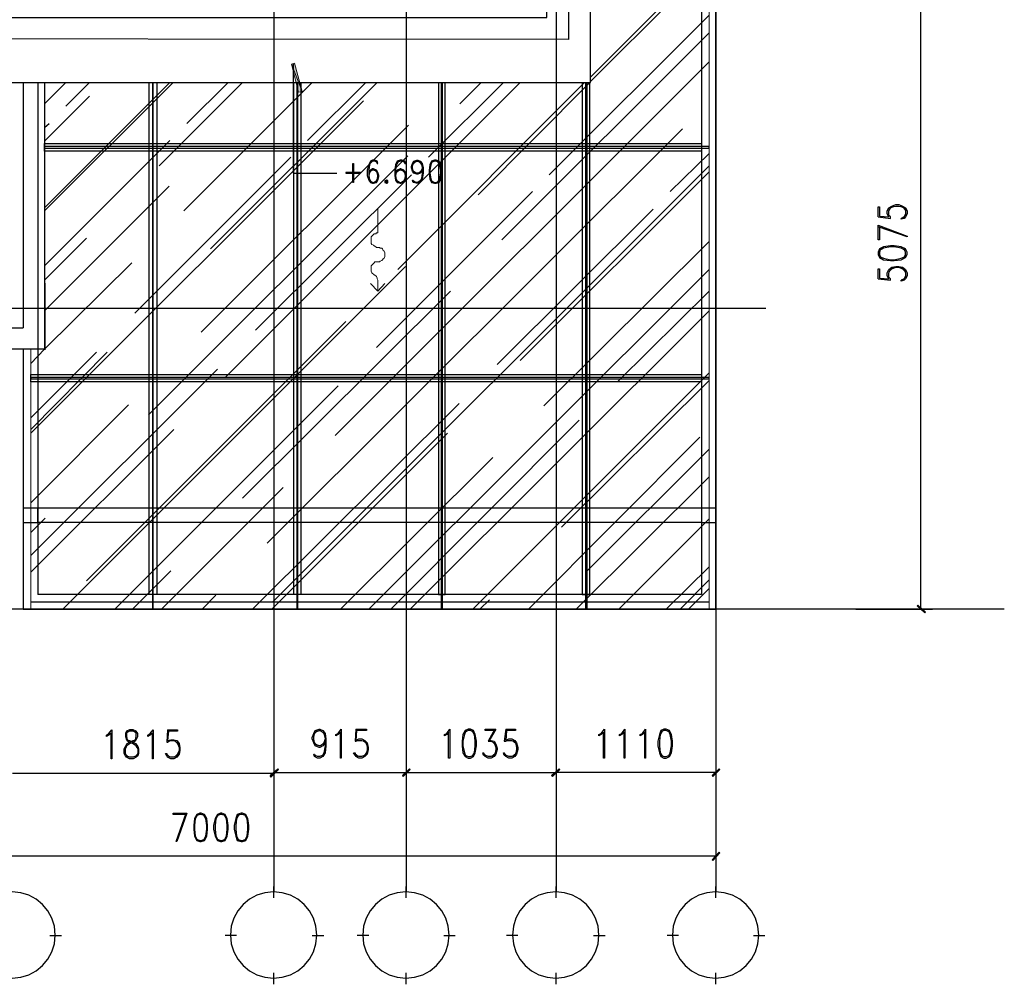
# Model space of a CAD drawing. Header units: millimetres. Extents: x 0 to 420, y 0 to 297.
# Tile 71 of 88: x 302 to 356, y 69 to 122. Entities that reach past the tile are written whole.
import ezdxf

# ---------------------------------------------------------------- set-up
doc = ezdxf.new("R2010")
doc.units = ezdxf.units.MM
doc.layers.add('FILL_000000', color=7, linetype='Continuous')
doc.layers.add('LINE_000000', color=7, linetype='Continuous')

msp = doc.modelspace()

# ---------------------------------------------------------------- hatches: boundary and pattern name
at = {"layer": 'FILL_000000'}
h = msp.add_hatch(color=7, dxfattribs=at)
h.dxf.hatch_style = 1
h.paths.add_polyline_path([(317.204, 119.592), (317.034, 119.549), (317.627, 118.025), (317.204, 119.592)])
h = msp.add_hatch(color=7, dxfattribs=at)
h.dxf.hatch_style = 1
h.paths.add_polyline_path([(317.034, 119.549), (317.627, 118.025), (317.415, 117.983), (317.034, 119.549)])
h = msp.add_hatch(color=7, dxfattribs=at)
h.dxf.hatch_style = 1
h.paths.add_polyline_path([(351.705, 89.577), (351.663, 89.535), (352.129, 89.196), (351.705, 89.577)])
h = msp.add_hatch(color=7, dxfattribs=at)
h.dxf.hatch_style = 1
h.paths.add_polyline_path([(351.663, 89.535), (352.129, 89.196), (352.086, 89.154), (351.663, 89.535)])
h = msp.add_hatch(color=7, dxfattribs=at)
h.dxf.hatch_style = 1
h.paths.add_polyline_path([(316.272, 80.518), (315.891, 80.095), (315.849, 80.137), (316.272, 80.518)])
h = msp.add_hatch(color=7, dxfattribs=at)
h.dxf.hatch_style = 1
h.paths.add_polyline_path([(315.849, 80.095), (315.891, 80.052), (316.272, 80.518), (315.849, 80.095)])
h = msp.add_hatch(color=7, dxfattribs=at)
h.dxf.hatch_style = 1
h.paths.add_polyline_path([(316.315, 80.476), (316.272, 80.518), (315.891, 80.095), (316.315, 80.476)])
h = msp.add_hatch(color=7, dxfattribs=at)
h.dxf.hatch_style = 1
h.paths.add_polyline_path([(315.891, 80.052), (316.272, 80.518), (316.315, 80.476), (315.891, 80.052)])
h = msp.add_hatch(color=7, dxfattribs=at)
h.dxf.hatch_style = 1
h.paths.add_polyline_path([(323.173, 80.137), (323.215, 80.095), (323.554, 80.518), (323.173, 80.137)])
h = msp.add_hatch(color=7, dxfattribs=at)
h.dxf.hatch_style = 1
h.paths.add_polyline_path([(323.554, 80.518), (323.215, 80.095), (323.173, 80.137), (323.554, 80.518)])
h = msp.add_hatch(color=7, dxfattribs=at)
h.dxf.hatch_style = 1
h.paths.add_polyline_path([(323.215, 80.095), (323.554, 80.518), (323.596, 80.476), (323.215, 80.095)])
h = msp.add_hatch(color=7, dxfattribs=at)
h.dxf.hatch_style = 1
h.paths.add_polyline_path([(323.596, 80.476), (323.554, 80.518), (323.215, 80.095), (323.596, 80.476)])
h = msp.add_hatch(color=7, dxfattribs=at)
h.dxf.hatch_style = 1
h.paths.add_polyline_path([(331.428, 80.137), (331.47, 80.095), (331.851, 80.518), (331.428, 80.137)])
h = msp.add_hatch(color=7, dxfattribs=at)
h.dxf.hatch_style = 1
h.paths.add_polyline_path([(331.851, 80.518), (331.47, 80.095), (331.428, 80.137), (331.851, 80.518)])
h = msp.add_hatch(color=7, dxfattribs=at)
h.dxf.hatch_style = 1
h.paths.add_polyline_path([(331.47, 80.095), (331.851, 80.518), (331.893, 80.476), (331.47, 80.095)])
h = msp.add_hatch(color=7, dxfattribs=at)
h.dxf.hatch_style = 1
h.paths.add_polyline_path([(331.893, 80.476), (331.851, 80.518), (331.47, 80.095), (331.893, 80.476)])
h = msp.add_hatch(color=7, dxfattribs=at)
h.dxf.hatch_style = 1
h.paths.add_polyline_path([(340.318, 80.137), (340.36, 80.095), (340.699, 80.518), (340.318, 80.137)])
h = msp.add_hatch(color=7, dxfattribs=at)
h.dxf.hatch_style = 1
h.paths.add_polyline_path([(340.36, 80.095), (340.699, 80.518), (340.741, 80.476), (340.36, 80.095)])
h = msp.add_hatch(color=7, dxfattribs=at)
h.dxf.hatch_style = 1
h.paths.add_polyline_path([(340.318, 75.48), (340.36, 75.438), (340.699, 75.904), (340.318, 75.48)])
h = msp.add_hatch(color=7, dxfattribs=at)
h.dxf.hatch_style = 1
h.paths.add_polyline_path([(340.36, 75.438), (340.699, 75.904), (340.741, 75.861), (340.36, 75.438)])

# ---------------------------------------------------------------- linework, layer by layer
at = {"layer": 'LINE_000000', "lineweight": 25}
for p, q in [((340.529, 226.568), (340.529, 73.702)), ((316.061, 219.371), (316.061, 73.702)), ((323.384, 219.371), (323.384, 73.702)), ((331.682, 219.371), (331.682, 73.702)), ((351.875, 89.366), (351.875, 129.921)), ((339.725, 127.296), (339.725, 90.17)), ((333.587, 118.83), (340.148, 125.391)), ((333.587, 118.576), (338.836, 123.825)), ((331.301, 113.411), (340.148, 122.259)), ((328.676, 109.813), (340.148, 121.285)), ((317.119, 119.549), (317.119, 117.348)), ((319.447, 98.975), (340.148, 119.676)), ((302.175, 118.533), (302.175, 104.944)), ((302.98, 118.533), (302.98, 90.17)), ((303.361, 117.348), (304.546, 118.533)), ((303.361, 111.591), (310.303, 118.533)), ((303.361, 111.421), (310.473, 118.533)), ((304.546, 117.221), (305.858, 118.533)), ((309.711, 113.919), (314.325, 118.533)), ((311.065, 111.421), (318.177, 118.533)), ((311.235, 116.247), (313.521, 118.533)), ((312.547, 109.305), (321.776, 118.533)), ((313.351, 102.193), (329.692, 118.533)), ((316.018, 118.491), (316.018, 118.533)), ((317.923, 115.316), (321.141, 118.533)), ((322.919, 108.162), (333.248, 118.533)), ((324.612, 114.385), (328.761, 118.533)), ((326.348, 117.348), (327.533, 118.533)), ((327.364, 112.31), (333.544, 118.533)), ((303.361, 115.274), (305.858, 117.771)), ((302.599, 99.102), (321.014, 117.517)), ((303.361, 116.036), (303.615, 116.247)), ((312.039, 104.69), (323.511, 116.163)), ((315.68, 93.006), (338.667, 115.951)), ((303.361, 108.373), (310.303, 115.316)), ((309.118, 100.118), (323.469, 114.469)), ((337.989, 112.48), (340.148, 114.596)), ((308.356, 105.749), (316.992, 114.385)), ((316.018, 89.789), (340.148, 113.919)), ((315.045, 104.817), (323.681, 113.411)), ((329.692, 103.124), (340.148, 113.58)), ((303.361, 105.876), (310.261, 112.776)), ((321.733, 103.844), (330.369, 112.48)), ((328.422, 102.912), (337.058, 111.506)), ((349.504, 111.083), (350.181, 110.998)), ((351.028, 111.167), (350.859, 110.998)), ((321.818, 110.194), (321.818, 110.194)), ((303.361, 107.569), (305.689, 109.897)), ((331.004, 100.626), (340.148, 109.728)), ((304.377, 89.366), (323.342, 108.331)), ((321.31, 89.366), (340.148, 108.162)), ((349.504, 107.654), (350.181, 107.569)), ((351.028, 107.738), (350.859, 107.569)), ((314.325, 95.504), (325.84, 106.976)), ((335.111, 101.981), (340.148, 106.976)), ((343.281, 106.003), (263.44, 106.003)), ((323.596, 89.366), (340.148, 105.876)), ((305.689, 90.932), (320.04, 105.283)), ((286.766, 104.944), (302.175, 104.944)), ((302.599, 99.314), (306.832, 103.59)), ((302.599, 99.949), (306.239, 103.59)), ((302.599, 92.329), (312.928, 102.658)), ((327.067, 89.366), (340.148, 102.447)), ((331.978, 93.895), (340.148, 102.023)), ((307.255, 89.366), (319.617, 101.727)), ((302.599, 95.25), (308.017, 100.669)), ((314.875, 89.366), (326.305, 100.753)), ((322.538, 89.366), (332.952, 99.822)), ((302.599, 91.398), (310.515, 99.314)), ((315.934, 89.366), (325.67, 99.102)), ((330.158, 89.366), (339.64, 98.891)), ((333.333, 91.398), (340.148, 98.213)), ((319.744, 89.366), (328.168, 97.748)), ((332.782, 89.366), (340.148, 96.689)), ((309.838, 89.366), (316.569, 96.097)), ((339.725, 94.954), (302.98, 94.954)), ((302.599, 93.599), (303.403, 94.403)), ((335.153, 89.366), (340.148, 94.361)), ((339.725, 94.149), (302.98, 94.149)), ((337.778, 89.366), (340.148, 91.694)), ((308.229, 89.366), (310.346, 91.482)), ((338.54, 89.366), (340.148, 90.974)), ((339.005, 89.366), (340.148, 90.509)), ((339.725, 90.17), (302.98, 90.17)), ((312.081, 89.366), (312.843, 90.128)), ((340.148, 89.747), (302.599, 89.747)), ((327.448, 89.366), (327.999, 89.874)), ((356.489, 89.366), (263.44, 89.366)), ((348.276, 89.366), (352.51, 89.366)), ((316.061, 83.185), (316.061, 79.714)), ((316.061, 83.185), (316.061, 79.671)), ((323.384, 83.185), (323.384, 79.714)), ((323.384, 83.185), (323.384, 79.714)), ((331.682, 83.185), (331.682, 79.714)), ((331.682, 83.185), (331.682, 79.714)), ((340.529, 83.185), (340.529, 79.714)), ((310.176, 82.677), (310.134, 82)), ((320.59, 82.719), (320.548, 82.042)), ((328.295, 82.719), (327.914, 82.042)), ((328.888, 82.719), (328.803, 82.042)), ((307.848, 81.322), (308.017, 81.153)), ((308.356, 81.153), (308.525, 81.322)), ((310.303, 81.153), (310.134, 81.322)), ((320.717, 81.195), (320.548, 81.322)), ((327.829, 81.195), (327.66, 81.322)), ((328.972, 81.195), (328.803, 81.322)), ((316.061, 80.264), (301.583, 80.264)), ((316.061, 80.306), (323.384, 80.306)), ((323.384, 80.306), (331.682, 80.306)), ((340.529, 80.306), (331.682, 80.306)), ((340.529, 79.121), (340.529, 75.099)), ((284.607, 75.692), (340.529, 75.692)), ((316.061, 73.364), (316.061, 73.999)), ((323.384, 73.364), (323.384, 73.999)), ((331.682, 73.364), (331.682, 73.999)), ((340.529, 73.364), (340.529, 73.999)), ((303.657, 71.289), (304.292, 71.289)), ((313.986, 71.289), (313.351, 71.289)), ((318.177, 71.289), (318.812, 71.289)), ((321.31, 71.289), (320.675, 71.289)), ((325.459, 71.289), (326.094, 71.289)), ((329.565, 71.289), (328.93, 71.289)), ((333.756, 71.289), (334.391, 71.289)), ((338.455, 71.289), (337.82, 71.289)), ((342.604, 71.289), (343.239, 71.289)), ((316.061, 68.58), (316.061, 69.215)), ((323.384, 68.58), (323.384, 69.215)), ((331.682, 68.58), (331.682, 69.215)), ((340.529, 68.58), (340.529, 69.215))]:
    msp.add_line(p, q, dxfattribs=at)
at = {"layer": 'LINE_000000', "lineweight": 13}
msp.add_line((321.818, 110.194), (321.818, 111.548), dxfattribs=at)
at = {"layer": 'LINE_000000', "lineweight": 25}
for points in [[(339.344, 196.808), (339.344, 195.622), (286.978, 195.622), (286.978, 122.132), (331.174, 122.132), (331.174, 193.633), (332.359, 193.633), (332.359, 120.904), (285.792, 120.946), (285.792, 196.808), (339.344, 196.808)], [(303.361, 115.147), (339.725, 115.147), (339.725, 114.723), (303.361, 114.723), (303.361, 115.147)], [(303.361, 114.977), (303.361, 114.893), (340.148, 114.893), (340.148, 114.977), (303.361, 114.977)], [(320.463, 112.988), (320.421, 112.988), (320.421, 114.046), (320.463, 114.046), (320.463, 112.988)], [(324.951, 114.215), (324.781, 114.173), (324.697, 113.961), (324.654, 113.665), (324.654, 113.496), (324.697, 113.199), (324.781, 112.988), (324.951, 112.945), (325.035, 112.945), (325.205, 112.988), (325.289, 113.199), (325.332, 113.496), (325.332, 113.665), (325.289, 113.961), (325.205, 114.173), (325.035, 114.215), (324.951, 114.215)], [(320.844, 113.496), (320.844, 113.538), (320.04, 113.538), (320.04, 113.496), (320.844, 113.496)], [(322.284, 113.115), (322.199, 113.072), (322.199, 112.988), (322.284, 112.945), (322.326, 112.945), (322.368, 112.988), (322.368, 113.072), (322.326, 113.115), (322.284, 113.115)], [(322.284, 113.072), (322.326, 113.072), (322.326, 112.988), (322.284, 112.988), (322.284, 113.072)], [(349.504, 109.008), (349.589, 108.839), (349.8, 108.712), (350.181, 108.67), (350.393, 108.67), (350.774, 108.712), (351.028, 108.839), (351.113, 109.008), (351.113, 109.135), (351.028, 109.305), (350.774, 109.432), (350.393, 109.474), (350.181, 109.474), (349.8, 109.432), (349.589, 109.305), (349.504, 109.135), (349.504, 109.008)], [(302.599, 102.362), (339.725, 102.362), (339.725, 101.939), (302.599, 101.939), (302.599, 102.362)], [(302.599, 102.193), (302.599, 102.108), (340.148, 102.108), (340.148, 102.193), (302.599, 102.193)], [(302.175, 94.149), (302.98, 94.149), (302.98, 94.954), (302.175, 94.954), (302.175, 94.149)], [(339.725, 94.149), (340.529, 94.149), (340.529, 94.954), (339.725, 94.954), (339.725, 94.149)], [(307.086, 81.068), (307.044, 81.068), (307.044, 82.508), (306.917, 82.381), (306.79, 82.296), (306.79, 82.381), (306.917, 82.465), (307.086, 82.677), (307.086, 81.068)], [(308.06, 82.677), (307.89, 82.592), (307.848, 82.465), (307.848, 82.296), (307.89, 82.127), (307.933, 82.084), (308.06, 82), (308.271, 81.915), (308.398, 81.83), (308.441, 81.746), (308.525, 81.619), (308.525, 81.365), (308.441, 81.238), (308.271, 81.153), (308.06, 81.153), (307.89, 81.238), (307.848, 81.365), (307.848, 81.619), (307.89, 81.746), (307.933, 81.83), (308.06, 81.915), (308.271, 82), (308.398, 82.084), (308.441, 82.127), (308.525, 82.296), (308.525, 82.465), (308.441, 82.592), (308.271, 82.677), (308.06, 82.677)], [(309.372, 81.068), (309.33, 81.068), (309.33, 82.508), (309.203, 82.381), (309.076, 82.296), (309.076, 82.381), (309.203, 82.465), (309.372, 82.677), (309.372, 81.068)], [(319.786, 81.111), (319.744, 81.111), (319.744, 82.55), (319.617, 82.423), (319.49, 82.338), (319.49, 82.423), (319.617, 82.465), (319.786, 82.719), (319.786, 81.111)], [(325.797, 81.111), (325.713, 81.111), (325.713, 82.55), (325.628, 82.423), (325.501, 82.338), (325.501, 82.423), (325.628, 82.465), (325.797, 82.719), (325.797, 81.111)], [(326.813, 82.719), (326.644, 82.635), (326.517, 82.423), (326.475, 82.042), (326.475, 81.788), (326.517, 81.407), (326.644, 81.195), (326.813, 81.111), (326.94, 81.111), (327.11, 81.195), (327.194, 81.407), (327.279, 81.788), (327.279, 82.042), (327.194, 82.423), (327.11, 82.635), (326.94, 82.719), (326.813, 82.719)], [(334.349, 81.111), (334.306, 81.111), (334.306, 82.55), (334.179, 82.423), (334.052, 82.338), (334.052, 82.423), (334.179, 82.465), (334.349, 82.719), (334.349, 81.111)], [(335.492, 81.111), (335.449, 81.111), (335.449, 82.55), (335.322, 82.423), (335.195, 82.338), (335.195, 82.423), (335.322, 82.465), (335.492, 82.719), (335.492, 81.111)], [(336.635, 81.111), (336.592, 81.111), (336.592, 82.55), (336.465, 82.423), (336.338, 82.338), (336.338, 82.423), (336.465, 82.465), (336.635, 82.719), (336.635, 81.111)], [(337.651, 82.719), (337.481, 82.635), (337.397, 82.423), (337.312, 82.042), (337.312, 81.788), (337.397, 81.407), (337.481, 81.195), (337.651, 81.111), (337.778, 81.111), (337.947, 81.195), (338.074, 81.407), (338.116, 81.788), (338.116, 82.042), (338.074, 82.423), (337.947, 82.635), (337.778, 82.719), (337.651, 82.719)], [(311.954, 78.063), (311.785, 77.978), (311.658, 77.766), (311.616, 77.385), (311.616, 77.174), (311.658, 76.793), (311.785, 76.539), (311.954, 76.496), (312.039, 76.496), (312.208, 76.539), (312.335, 76.793), (312.378, 77.174), (312.378, 77.385), (312.335, 77.766), (312.208, 77.978), (312.039, 78.063), (311.954, 78.063)], [(313.097, 78.063), (312.928, 77.978), (312.801, 77.766), (312.716, 77.385), (312.716, 77.174), (312.801, 76.793), (312.928, 76.539), (313.097, 76.496), (313.182, 76.496), (313.351, 76.539), (313.478, 76.793), (313.521, 77.174), (313.521, 77.385), (313.478, 77.766), (313.351, 77.978), (313.182, 78.063), (313.097, 78.063)], [(314.24, 78.063), (314.029, 77.978), (313.944, 77.766), (313.859, 77.385), (313.859, 77.174), (313.944, 76.793), (314.029, 76.539), (314.24, 76.496), (314.325, 76.496), (314.494, 76.539), (314.621, 76.793), (314.664, 77.174), (314.664, 77.385), (314.621, 77.766), (314.494, 77.978), (314.325, 78.063), (314.24, 78.063)], [(318.431, 71.311), (318.383, 71.793), (318.243, 72.241), (318.023, 72.648), (317.731, 73.002), (317.377, 73.294), (316.971, 73.514), (316.522, 73.654), (316.039, 73.702), (315.557, 73.654), (315.108, 73.514), (314.702, 73.294), (314.348, 73.002), (314.056, 72.648), (313.836, 72.241), (313.696, 71.793), (313.648, 71.311), (313.696, 70.828), (313.836, 70.379), (314.056, 69.973), (314.348, 69.619), (314.702, 69.327), (315.108, 69.107), (315.557, 68.967), (316.039, 68.919), (316.522, 68.967), (316.971, 69.107), (317.377, 69.327), (317.731, 69.619), (318.023, 69.973), (318.243, 70.379), (318.383, 70.828), (318.431, 71.311)], [(325.755, 71.311), (325.706, 71.793), (325.567, 72.241), (325.347, 72.648), (325.054, 73.002), (324.7, 73.294), (324.294, 73.514), (323.845, 73.654), (323.363, 73.702), (322.881, 73.654), (322.432, 73.514), (322.026, 73.294), (321.672, 73.002), (321.38, 72.648), (321.159, 72.241), (321.02, 71.793), (320.971, 71.311), (321.02, 70.828), (321.159, 70.379), (321.38, 69.973), (321.672, 69.619), (322.026, 69.327), (322.432, 69.107), (322.881, 68.967), (323.363, 68.919), (323.845, 68.967), (324.294, 69.107), (324.7, 69.327), (325.054, 69.619), (325.347, 69.973), (325.567, 70.379), (325.706, 70.828), (325.755, 71.311)], [(334.052, 71.311), (334.004, 71.793), (333.864, 72.241), (333.644, 72.648), (333.352, 73.002), (332.998, 73.294), (332.592, 73.514), (332.143, 73.654), (331.661, 73.702), (331.178, 73.654), (330.729, 73.514), (330.323, 73.294), (329.969, 73.002), (329.677, 72.648), (329.457, 72.241), (329.317, 71.793), (329.269, 71.311), (329.317, 70.828), (329.457, 70.379), (329.677, 69.973), (329.969, 69.619), (330.323, 69.327), (330.729, 69.107), (331.178, 68.967), (331.661, 68.919), (332.143, 68.967), (332.592, 69.107), (332.998, 69.327), (333.352, 69.619), (333.644, 69.973), (333.864, 70.379), (334.004, 70.828), (334.052, 71.311)], [(342.9, 71.311), (342.851, 71.793), (342.712, 72.241), (342.492, 72.648), (342.199, 73.002), (341.845, 73.294), (341.439, 73.514), (340.99, 73.654), (340.508, 73.702), (340.026, 73.654), (339.577, 73.514), (339.171, 73.294), (338.817, 73.002), (338.525, 72.648), (338.304, 72.241), (338.165, 71.793), (338.116, 71.311), (338.165, 70.828), (338.304, 70.379), (338.525, 69.973), (338.817, 69.619), (339.171, 69.327), (339.577, 69.107), (340.026, 68.967), (340.508, 68.919), (340.99, 68.967), (341.439, 69.107), (341.845, 69.327), (342.199, 69.619), (342.492, 69.973), (342.712, 70.379), (342.851, 70.828), (342.9, 71.311)]]:
    msp.add_lwpolyline(points, close=True, dxfattribs=at)
for points in [[(285.792, 118.533), (333.587, 118.533), (333.587, 154.898)], [(302.175, 103.759), (302.175, 89.366), (340.529, 89.366), (340.529, 127.296)], [(317.119, 119.168), (317.119, 113.496), (319.532, 113.496)], [(303.361, 118.533), (303.361, 103.759), (286.766, 103.759), (286.766, 118.533)], [(309.584, 118.533), (309.584, 90.17), (309.16, 90.17), (309.16, 118.533)], [(309.33, 118.533), (309.33, 89.366), (309.372, 89.366), (309.372, 118.533)], [(317.542, 118.533), (317.542, 90.17), (317.161, 90.17), (317.161, 118.533)], [(317.331, 118.533), (317.331, 89.366), (317.373, 89.366), (317.373, 118.533)], [(325.162, 118.533), (325.162, 90.17), (325.543, 90.17), (325.543, 118.533)], [(325.374, 118.533), (325.374, 89.366), (325.332, 89.366), (325.332, 118.533)], [(333.121, 118.533), (333.121, 90.17), (333.544, 90.17), (333.544, 118.533)], [(333.375, 118.533), (333.375, 89.366), (333.333, 89.366), (333.333, 118.533)], [(321.733, 114.173), (321.776, 114.046), (321.818, 114.046), (321.776, 114.173), (321.649, 114.215), (321.522, 114.215), (321.395, 114.173), (321.31, 113.961), (321.225, 113.665), (321.225, 113.369), (321.31, 113.115), (321.395, 112.988), (321.522, 112.945), (321.564, 112.945), (321.733, 112.988), (321.818, 113.115), (321.86, 113.326), (321.86, 113.369), (321.818, 113.538), (321.733, 113.665), (321.564, 113.75), (321.522, 113.75), (321.395, 113.665), (321.31, 113.538)], [(321.437, 114.173), (321.352, 113.961), (321.31, 113.665), (321.31, 113.369), (321.352, 113.115), (321.479, 112.988)], [(321.776, 114.088), (321.649, 114.173), (321.522, 114.173), (321.395, 114.088)], [(323.257, 114.173), (323.3, 114.046), (323.342, 114.046), (323.3, 114.173), (323.13, 114.215), (323.046, 114.215), (322.876, 114.173), (322.792, 113.961), (322.749, 113.665), (322.749, 113.369), (322.792, 113.115), (322.876, 112.988), (323.046, 112.945), (323.088, 112.945), (323.257, 112.988), (323.342, 113.115), (323.384, 113.326), (323.384, 113.369), (323.342, 113.538), (323.257, 113.665), (323.088, 113.75), (323.046, 113.75), (322.876, 113.665), (322.792, 113.538)], [(322.961, 114.173), (322.834, 113.961), (322.792, 113.665), (322.792, 113.369), (322.834, 113.115), (323.003, 112.988)], [(323.3, 114.088), (323.13, 114.173), (323.046, 114.173), (322.876, 114.088)], [(324.273, 113.623), (324.146, 113.496), (324.019, 113.453), (323.977, 113.453), (323.808, 113.496), (323.723, 113.623), (323.681, 113.792), (323.681, 113.877), (323.723, 114.046), (323.808, 114.173), (323.977, 114.215), (324.019, 114.215), (324.146, 114.173), (324.273, 114.046), (324.316, 113.792), (324.316, 113.496), (324.273, 113.199), (324.146, 112.988), (324.019, 112.945), (323.935, 112.945), (323.765, 112.988), (323.723, 113.115), (323.765, 113.115), (323.808, 112.988)], [(323.935, 113.496), (323.765, 113.623), (323.723, 113.792), (323.723, 113.877), (323.765, 114.046), (323.935, 114.173)], [(323.723, 113.919), (323.808, 114.088), (323.977, 114.173), (324.019, 114.173), (324.146, 114.088), (324.273, 113.919)], [(324.062, 114.173), (324.231, 114.046), (324.273, 113.792), (324.273, 113.496), (324.231, 113.199), (324.104, 112.988)], [(324.824, 114.173), (324.739, 113.961), (324.697, 113.665), (324.697, 113.496), (324.739, 113.199), (324.824, 112.988)], [(325.205, 114.088), (325.035, 114.173), (324.951, 114.173), (324.781, 114.088)], [(325.12, 112.988), (325.247, 113.199), (325.289, 113.496), (325.289, 113.665), (325.247, 113.961), (325.12, 114.173)], [(321.818, 113.453), (321.733, 113.623), (321.564, 113.665), (321.522, 113.665), (321.395, 113.623), (321.31, 113.453)], [(321.479, 113.665), (321.352, 113.538), (321.31, 113.369)], [(321.649, 112.988), (321.776, 113.115), (321.818, 113.326), (321.818, 113.369), (321.776, 113.538), (321.649, 113.665)], [(323.342, 113.453), (323.257, 113.623), (323.088, 113.665), (323.046, 113.665), (322.876, 113.623), (322.792, 113.453)], [(323.003, 113.665), (322.834, 113.538), (322.792, 113.369)], [(323.13, 112.988), (323.3, 113.115), (323.342, 113.326), (323.342, 113.369), (323.3, 113.538), (323.13, 113.665)], [(324.273, 113.75), (324.146, 113.538), (324.019, 113.496), (323.977, 113.496), (323.808, 113.538), (323.723, 113.75)], [(324.273, 113.792), (324.231, 113.623), (324.062, 113.496)], [(321.31, 113.242), (321.395, 113.072), (321.522, 112.988), (321.564, 112.988), (321.733, 113.072), (321.818, 113.242)], [(322.792, 113.242), (322.876, 113.072), (323.046, 112.988), (323.088, 112.988), (323.257, 113.072), (323.342, 113.242)], [(324.146, 113.072), (324.019, 112.988), (323.935, 112.988), (323.765, 113.072)], [(324.781, 113.072), (324.951, 112.988), (325.035, 112.988), (325.205, 113.072)], [(349.504, 111.083), (349.504, 111.633), (349.589, 111.633), (349.589, 111.125), (350.097, 111.083), (350.012, 111.252), (350.012, 111.421), (350.097, 111.591), (350.266, 111.675), (350.478, 111.76), (350.647, 111.76), (350.859, 111.675), (351.028, 111.591), (351.113, 111.421), (351.113, 111.252), (351.028, 111.083), (350.943, 110.998), (350.774, 110.956), (350.774, 110.998)], [(350.181, 110.998), (350.181, 111.083), (350.097, 111.167), (350.097, 111.421), (350.181, 111.591), (350.393, 111.675)], [(350.097, 111.464), (350.266, 111.633), (350.478, 111.675), (350.647, 111.675), (350.859, 111.633), (351.028, 111.464)], [(350.732, 111.675), (350.943, 111.591), (351.028, 111.421), (351.028, 111.252), (350.943, 111.083), (350.774, 110.998)], [(349.589, 110.532), (349.589, 109.813), (349.504, 109.813), (349.504, 110.617), (351.113, 110.024), (351.113, 109.982), (349.504, 110.532)], [(351.028, 109.22), (350.774, 109.347), (350.393, 109.432), (350.181, 109.432), (349.8, 109.347), (349.589, 109.22)], [(349.631, 109.305), (349.589, 109.135), (349.589, 109.008), (349.631, 108.839)], [(350.943, 108.839), (351.028, 109.008), (351.028, 109.135), (350.943, 109.305)], [(302.599, 102.955), (303.361, 103.759), (308.187, 108.543)], [(349.589, 108.881), (349.8, 108.797), (350.181, 108.712), (350.393, 108.712), (350.774, 108.797), (351.028, 108.881)], [(349.504, 107.654), (349.504, 108.204), (349.589, 108.204), (349.589, 107.696), (350.097, 107.654), (350.012, 107.823), (350.012, 107.992), (350.097, 108.162), (350.266, 108.289), (350.478, 108.331), (350.647, 108.331), (350.859, 108.289), (351.028, 108.162), (351.113, 107.992), (351.113, 107.823), (351.028, 107.654), (350.943, 107.569), (350.774, 107.527), (350.774, 107.569)], [(350.181, 107.569), (350.181, 107.654), (350.097, 107.738), (350.097, 107.992), (350.181, 108.162), (350.393, 108.289)], [(350.097, 108.035), (350.266, 108.204), (350.478, 108.289), (350.647, 108.289), (350.859, 108.204), (351.028, 108.035)], [(350.732, 108.289), (350.943, 108.162), (351.028, 107.992), (351.028, 107.823), (350.943, 107.654), (350.774, 107.569)], [(307.933, 82.592), (307.89, 82.465), (307.89, 82.296), (307.933, 82.127), (308.06, 82.084), (308.271, 82), (308.398, 81.915), (308.525, 81.746), (308.568, 81.619), (308.568, 81.365), (308.525, 81.238), (308.441, 81.153), (308.271, 81.068), (308.06, 81.068), (307.89, 81.153), (307.848, 81.238), (307.763, 81.365), (307.763, 81.619), (307.848, 81.746), (307.933, 81.915), (308.06, 82), (308.271, 82.084), (308.398, 82.127), (308.441, 82.296), (308.441, 82.465), (308.398, 82.592)], [(308.441, 82.508), (308.271, 82.592), (308.06, 82.592), (307.89, 82.508)], [(310.176, 82.677), (310.727, 82.677), (310.727, 82.592), (310.219, 82.592), (310.176, 82.084), (310.346, 82.127), (310.515, 82.127), (310.684, 82.084), (310.811, 81.915), (310.854, 81.703), (310.854, 81.534), (310.811, 81.322), (310.684, 81.153), (310.515, 81.068), (310.346, 81.068), (310.176, 81.153), (310.134, 81.238), (310.049, 81.365), (310.134, 81.365)], [(318.897, 81.957), (318.77, 81.788), (318.601, 81.703), (318.558, 81.703), (318.347, 81.788), (318.262, 81.957), (318.177, 82.169), (318.177, 82.254), (318.262, 82.465), (318.347, 82.635), (318.558, 82.719), (318.601, 82.719), (318.77, 82.635), (318.897, 82.465), (318.939, 82.169), (318.939, 81.788), (318.897, 81.407), (318.77, 81.195), (318.601, 81.111), (318.474, 81.111), (318.304, 81.195), (318.262, 81.322), (318.304, 81.322), (318.347, 81.195)], [(318.474, 81.788), (318.304, 81.957), (318.262, 82.169), (318.262, 82.254), (318.304, 82.465), (318.474, 82.635)], [(318.262, 82.338), (318.347, 82.55), (318.558, 82.635), (318.601, 82.635), (318.77, 82.55), (318.897, 82.338)], [(318.643, 82.635), (318.812, 82.465), (318.897, 82.169), (318.897, 81.788), (318.812, 81.407), (318.728, 81.195)], [(320.59, 82.719), (321.183, 82.719), (321.183, 82.635), (320.633, 82.635), (320.59, 82.084), (320.76, 82.169), (320.929, 82.169), (321.098, 82.084), (321.225, 81.957), (321.268, 81.703), (321.268, 81.576), (321.225, 81.322), (321.098, 81.195), (320.929, 81.111), (320.76, 81.111), (320.59, 81.195), (320.548, 81.28), (320.463, 81.407), (320.548, 81.407)], [(326.686, 82.635), (326.602, 82.423), (326.517, 82.042), (326.517, 81.788), (326.602, 81.407), (326.686, 81.195)], [(327.11, 82.55), (326.94, 82.635), (326.813, 82.635), (326.644, 82.55)], [(327.025, 81.195), (327.152, 81.407), (327.194, 81.788), (327.194, 82.042), (327.152, 82.423), (327.025, 82.635)], [(328.295, 82.635), (327.745, 82.635), (327.745, 82.719), (328.337, 82.719), (327.956, 82.042)], [(328.888, 82.719), (329.438, 82.719), (329.438, 82.635), (328.93, 82.635), (328.888, 82.084), (329.057, 82.169), (329.226, 82.169), (329.396, 82.084), (329.48, 81.957), (329.565, 81.703), (329.565, 81.576), (329.48, 81.322), (329.396, 81.195), (329.226, 81.111), (329.057, 81.111), (328.888, 81.195), (328.803, 81.28), (328.761, 81.407), (328.803, 81.407)], [(337.566, 82.635), (337.439, 82.423), (337.397, 82.042), (337.397, 81.788), (337.439, 81.407), (337.566, 81.195)], [(337.947, 82.55), (337.778, 82.635), (337.651, 82.635), (337.481, 82.55)], [(337.905, 81.195), (337.989, 81.407), (338.074, 81.788), (338.074, 82.042), (337.989, 82.423), (337.905, 82.635)], [(310.134, 82), (310.176, 82), (310.303, 82.084), (310.515, 82.084), (310.684, 82), (310.811, 81.746)], [(310.557, 82.084), (310.727, 81.915), (310.811, 81.703), (310.811, 81.534), (310.727, 81.322), (310.557, 81.153)], [(318.897, 82.084), (318.77, 81.873), (318.601, 81.788), (318.558, 81.788), (318.347, 81.873), (318.262, 82.084)], [(318.897, 82.169), (318.812, 81.957), (318.643, 81.788)], [(320.548, 82.042), (320.59, 82.042), (320.717, 82.084), (320.929, 82.084), (321.098, 82.042), (321.225, 81.788)], [(320.971, 82.084), (321.183, 81.957), (321.225, 81.703), (321.225, 81.576), (321.183, 81.322), (320.971, 81.195)], [(327.956, 82.084), (328.083, 82.084), (328.253, 82.042), (328.337, 81.873), (328.422, 81.661), (328.422, 81.576), (328.337, 81.322), (328.253, 81.195), (328.083, 81.111), (327.914, 81.111), (327.745, 81.195), (327.66, 81.28), (327.618, 81.407), (327.66, 81.407)], [(327.914, 82.042), (328.083, 82.042), (328.253, 81.957), (328.337, 81.703)], [(328.126, 82.042), (328.295, 81.873), (328.337, 81.661), (328.337, 81.576), (328.295, 81.322), (328.126, 81.195)], [(328.803, 82.042), (328.888, 82.042), (328.972, 82.084), (329.226, 82.084), (329.396, 82.042), (329.48, 81.788)], [(329.269, 82.084), (329.438, 81.957), (329.48, 81.703), (329.48, 81.576), (329.438, 81.322), (329.269, 81.195)], [(310.811, 81.449), (310.684, 81.238), (310.515, 81.153), (310.346, 81.153), (310.176, 81.238), (310.134, 81.365)], [(318.77, 81.28), (318.601, 81.195), (318.474, 81.195), (318.304, 81.28)], [(321.225, 81.492), (321.098, 81.28), (320.929, 81.195), (320.76, 81.195), (320.59, 81.28), (320.548, 81.407)], [(326.644, 81.28), (326.813, 81.195), (326.94, 81.195), (327.11, 81.28)], [(328.337, 81.492), (328.253, 81.28), (328.083, 81.195), (327.914, 81.195), (327.745, 81.28), (327.66, 81.407)], [(329.48, 81.492), (329.396, 81.28), (329.226, 81.195), (329.057, 81.195), (328.888, 81.28), (328.803, 81.407)], [(337.481, 81.28), (337.651, 81.195), (337.778, 81.195), (337.947, 81.28)], [(311.192, 77.978), (310.473, 77.978), (310.473, 78.063), (311.235, 78.063), (310.684, 76.496), (310.642, 76.496), (311.192, 78.063)], [(311.827, 77.978), (311.7, 77.766), (311.658, 77.385), (311.658, 77.174), (311.7, 76.793), (311.827, 76.539)], [(312.208, 77.936), (312.039, 77.978), (311.954, 77.978), (311.785, 77.936)], [(312.166, 76.539), (312.293, 76.793), (312.335, 77.174), (312.335, 77.385), (312.293, 77.766), (312.166, 77.978)], [(312.97, 77.978), (312.843, 77.766), (312.801, 77.385), (312.801, 77.174), (312.843, 76.793), (312.97, 76.539)], [(313.351, 77.936), (313.182, 77.978), (313.097, 77.978), (312.928, 77.936)], [(313.309, 76.539), (313.436, 76.793), (313.478, 77.174), (313.478, 77.385), (313.436, 77.766), (313.309, 77.978)], [(314.113, 77.978), (313.986, 77.766), (313.944, 77.385), (313.944, 77.174), (313.986, 76.793), (314.113, 76.539)], [(314.494, 77.936), (314.325, 77.978), (314.24, 77.978), (314.029, 77.936)], [(314.452, 76.539), (314.579, 76.793), (314.621, 77.174), (314.621, 77.385), (314.579, 77.766), (314.452, 77.978)], [(311.785, 76.623), (311.954, 76.539), (312.039, 76.539), (312.208, 76.623)], [(312.928, 76.623), (313.097, 76.539), (313.182, 76.539), (313.351, 76.623)], [(314.029, 76.623), (314.24, 76.539), (314.325, 76.539), (314.494, 76.623)], [(301.562, 68.919), (302.044, 68.967), (302.493, 69.107), (302.899, 69.327), (303.253, 69.619), (303.545, 69.973), (303.765, 70.379), (303.905, 70.828), (303.953, 71.311), (303.953, 71.311), (303.905, 71.793), (303.765, 72.241), (303.545, 72.648), (303.253, 73.002), (302.899, 73.294), (302.493, 73.514), (302.044, 73.654), (301.562, 73.702)]]:
    msp.add_lwpolyline(points, dxfattribs=at)
at = {"layer": 'LINE_000000', "lineweight": 0}
for points in [[(302.599, 89.366), (340.148, 89.366), (340.148, 127.296), (339.344, 127.296), (339.344, 128.524), (339.344, 127.296)], [(303.403, 103.717), (303.361, 118.533), (303.361, 103.759), (303.361, 118.533)], [(303.361, 103.759), (302.599, 103.759), (302.599, 89.366)]]:
    msp.add_lwpolyline(points, dxfattribs=at)
for points in [[(317.204, 119.592), (317.034, 119.549), (317.627, 118.025), (317.204, 119.592)], [(317.034, 119.549), (317.627, 118.025), (317.415, 117.983), (317.034, 119.549)], [(351.705, 89.577), (351.663, 89.535), (352.129, 89.196), (351.705, 89.577)], [(351.663, 89.535), (352.129, 89.196), (352.086, 89.154), (351.663, 89.535)], [(316.272, 80.518), (315.891, 80.095), (315.849, 80.137), (316.272, 80.518)], [(315.849, 80.095), (315.891, 80.052), (316.272, 80.518), (315.849, 80.095)], [(316.315, 80.476), (316.272, 80.518), (315.891, 80.095), (316.315, 80.476)], [(315.891, 80.052), (316.272, 80.518), (316.315, 80.476), (315.891, 80.052)], [(323.173, 80.137), (323.215, 80.095), (323.554, 80.518), (323.173, 80.137)], [(323.554, 80.518), (323.215, 80.095), (323.173, 80.137), (323.554, 80.518)], [(323.215, 80.095), (323.554, 80.518), (323.596, 80.476), (323.215, 80.095)], [(323.596, 80.476), (323.554, 80.518), (323.215, 80.095), (323.596, 80.476)], [(331.428, 80.137), (331.47, 80.095), (331.851, 80.518), (331.428, 80.137)], [(331.851, 80.518), (331.47, 80.095), (331.428, 80.137), (331.851, 80.518)], [(331.47, 80.095), (331.851, 80.518), (331.893, 80.476), (331.47, 80.095)], [(331.893, 80.476), (331.851, 80.518), (331.47, 80.095), (331.893, 80.476)], [(340.318, 80.137), (340.36, 80.095), (340.699, 80.518), (340.318, 80.137)], [(340.36, 80.095), (340.699, 80.518), (340.741, 80.476), (340.36, 80.095)], [(340.318, 75.48), (340.36, 75.438), (340.699, 75.904), (340.318, 75.48)], [(340.36, 75.438), (340.699, 75.904), (340.741, 75.861), (340.36, 75.438)]]:
    msp.add_lwpolyline(points, close=True, dxfattribs=at)
at = {"layer": 'LINE_000000', "lineweight": 13}
for points in [[(321.818, 110.194), (321.733, 110.194), (321.691, 110.151), (321.606, 110.151), (321.564, 110.109), (321.479, 110.024), (321.437, 109.982), (321.437, 109.897), (321.437, 109.813), (321.437, 109.77), (321.437, 109.686), (321.437, 109.601), (321.479, 109.559), (321.564, 109.516), (321.606, 109.474), (321.691, 109.432), (321.733, 109.389), (321.818, 109.389), (321.903, 109.389), (321.945, 109.347), (322.03, 109.347), (322.072, 109.305), (322.114, 109.22), (322.157, 109.178), (322.199, 109.093), (322.199, 109.051), (322.199, 108.966), (322.199, 108.881), (322.157, 108.797), (322.114, 108.754), (322.072, 108.712), (322.03, 108.67), (321.945, 108.627), (321.903, 108.585), (321.818, 108.585)], [(321.818, 106.976), (321.818, 107.484), (321.818, 107.569), (321.776, 107.654), (321.776, 107.696), (321.733, 107.781), (321.691, 107.823), (321.606, 107.865), (321.564, 107.908), (321.522, 107.95), (321.479, 107.992), (321.437, 108.077), (321.437, 108.162), (321.437, 108.204), (321.437, 108.289), (321.437, 108.373), (321.479, 108.416), (321.564, 108.5), (321.606, 108.543), (321.649, 108.585), (321.733, 108.585), (321.818, 108.585)], [(321.395, 107.4), (321.818, 106.976), (322.199, 107.4)]]:
    msp.add_lwpolyline(points, dxfattribs=at)

doc.saveas('drawing.dxf')
